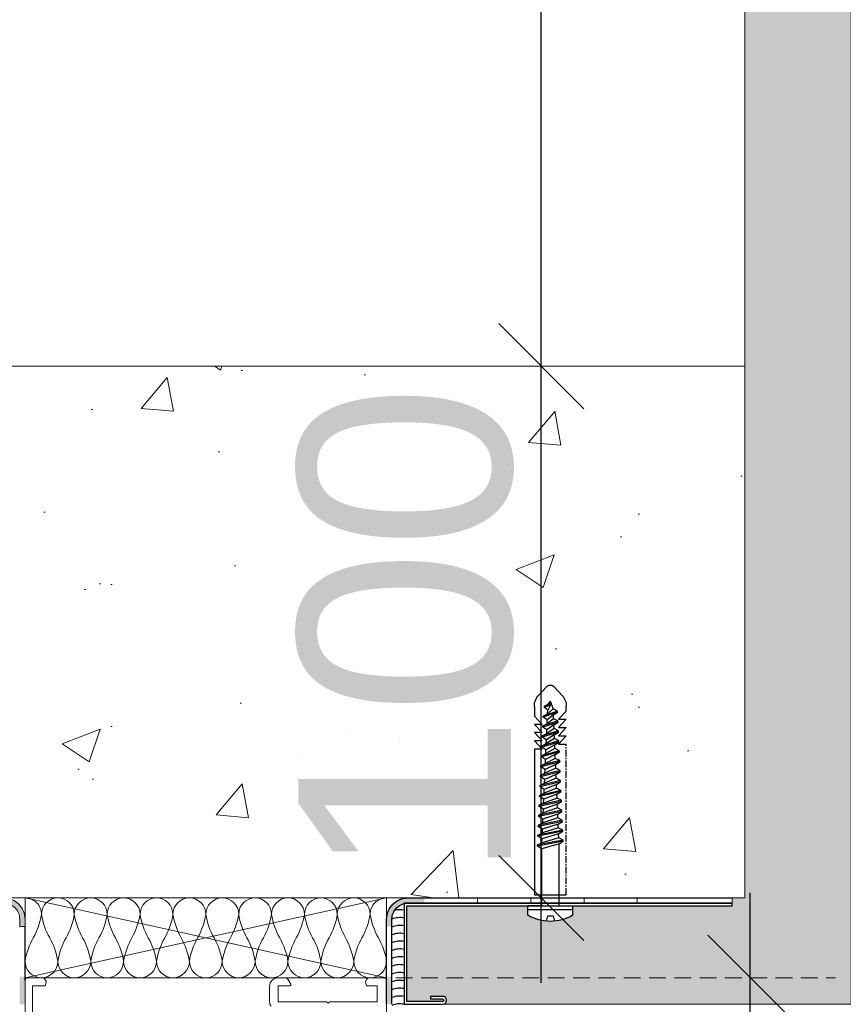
# Model space of a CAD drawing. Header units: millimetres. Extents: x 3652085 to 3778338, y -303702 to -273644.
# Tile 240 of 256: x 3701519 to 3701674, y -284946 to -284761. Entities that reach past the tile are written whole.
import ezdxf

# ---------------------------------------------------------------- set-up
doc = ezdxf.new("R2010")
doc.units = ezdxf.units.MM
doc.header["$PDMODE"] = 34
doc.linetypes.add('CENTER', pattern=[2, 1.25, -0.25, 0.25, -0.25])
doc.linetypes.add('HIDDEN2', pattern=[4.7625, 3.175, -1.5875])
for name, color, linetype, lineweight in [('021 Various', 7, 'Continuous', 5), ('A-Detl-Thin', 150, 'Continuous', 18), ('DIM-03    (HAUSART)', 111, 'Continuous', 5), ('G-Detl-Thin', 151, 'Continuous', 25), ('SLAB    (HAUSART)_Pen_No__2', 8, 'Continuous', 15)]:
    doc.layers.add(name, color=color, linetype=linetype, lineweight=lineweight)
for name, color, linetype in [('1', 7, 'Continuous'), ('ATTACHMT', 7, 'Continuous'), ('FIXINGS', 7, 'Continuous')]:
    doc.layers.add(name, color=color, linetype=linetype)
doc.styles.add('1-20 Eng HA', font='arial.ttf', dxfattribs={"height": 40})
doc.dimstyles.new('1-20 Eng HA', dxfattribs={"dimtxt": 40, "dimasz": 16, "dimexe": 16, "dimexo": 5, "dimgap": 5, "dimtad": 1, "dimdec": 0, "dimlfac": -1, "dimzin": 0, "dimdsep": 46, "dimtxsty": '1-20 Eng HA', "dimblk": 'OBLIQUE', "dimcen": 0.09, "dimdle": 16, "dimclrd": 256, "dimclre": 256, "dimclrt": 256, "dimadec": 0, "dimazin": 0, "dimtfac": 1, "dimtdec": 0, "dimtofl": 0, "dimtmove": 0, "dimatfit": 3, "dimldrblk": 'OBLIQUE', "dimfxl": 1, "dimtolj": 1, "dimtzin": 0, "dimlwe": 0, "dimarcsym": 0})

# ---------------------------------------------------------------- blocks, each defined once
blk = doc.blocks.new('Dubel_1')
at = {"layer": 'FIXINGS', "color": 7}
for p, q in [((1.14, 4.24), (2.9, 4.24)), ((2.23, -4.24), (2.23, 4.24)), ((2.9, 2.04), (2.9, 4.24)), ((2.9, -2.04), (2.9, 2.04)), ((5, -3), (5, 3)), ((15.07, 2.42), (14.13, -2.42)), ((15.3, 2.41), (14.36, -2.41)), ((14.57, 1.63), (15.07, 2.42)), ((15.07, 2.42), (15.3, 2.41)), ((15.3, 2.41), (15.73, 1.58)), ((16.93, 2.34), (16, -2.34)), ((17.16, 2.33), (16.23, -2.33)), ((16.43, 1.55), (16.93, 2.34)), ((16.93, 2.34), (17.16, 2.33)), ((17.16, 2.33), (17.59, 1.5)), ((18.79, 2.26), (17.86, -2.26)), ((19.03, 2.25), (18.09, -2.25)), ((18.3, 1.47), (18.79, 2.26)), ((18.79, 2.26), (19.03, 2.25)), ((19.03, 2.25), (19.46, 1.42)), ((20.66, 2.17), (19.73, -2.17)), ((20.89, 2.16), (19.96, -2.16)), ((20.16, 1.39), (20.66, 2.17)), ((20.66, 2.17), (20.89, 2.16)), ((20.89, 2.16), (21.32, 1.34)), ((22.52, 2.09), (21.59, -2.09)), ((22.76, 2.08), (21.82, -2.08)), ((22.03, 1.31), (22.52, 2.09)), ((22.52, 2.09), (22.76, 2.08)), ((22.76, 2.08), (23.19, 1.26)), ((24.39, 2.01), (23.46, -2.01)), ((24.62, 2), (23.69, -2)), ((23.89, 1.23), (24.39, 2.01)), ((24.39, 2.01), (24.62, 2)), ((24.62, 2), (25.05, 1.18)), ((26.25, 1.93), (25.32, -1.93)), ((26.49, 1.92), (25.55, -1.92)), ((25.76, 1.15), (26.25, 1.93)), ((26.25, 1.93), (26.49, 1.92)), ((26.49, 1.92), (26.92, 1.1)), ((34.89, 3), (33.34, 1.51)), ((33.34, 1.51), (33.34, 3)), ((36.45, 3), (34.89, 1.51)), ((34.89, 1.51), (34.89, 3)), ((38, 3), (36.45, 1.51)), ((36.45, 1.51), (36.45, 3)), ((39.55, 3), (38, 1.51)), ((38, 1.51), (38, 3)), ((42.5, 2.2), (44.09, 0.73)), ((1.07, 0.5), (0.03, 0.75)), ((1.07, -0.5), (1.07, 0.5)), ((2.9, 1.63), (14.57, 1.63)), ((14.57, 1.63), (13.63, -1.63)), ((15.73, 1.58), (14.79, -1.58)), ((16.43, 1.55), (15.5, -1.55)), ((15.73, 1.58), (16.43, 1.55)), ((17.59, 1.5), (16.66, -1.5)), ((18.3, 1.47), (17.36, -1.47)), ((17.59, 1.5), (18.3, 1.47)), ((19.46, 1.42), (18.52, -1.42)), ((20.16, 1.39), (19.23, -1.39)), ((19.46, 1.42), (20.16, 1.39)), ((21.32, 1.34), (20.39, -1.34)), ((22.03, 1.31), (21.09, -1.31)), ((21.32, 1.34), (22.03, 1.31)), ((23.19, 1.26), (22.25, -1.26)), ((23.89, 1.23), (22.96, -1.23)), ((23.19, 1.26), (23.89, 1.23)), ((25.05, 1.18), (24.12, -1.18)), ((25.76, 1.15), (24.82, -1.15)), ((25.05, 1.18), (25.76, 1.15)), ((26.92, 1.1), (25.98, -1.1)), ((27.62, 1.06), (26.69, -1.06)), ((26.92, 1.1), (27.62, 1.06)), ((28.12, 1.85), (27.19, -1.85)), ((28.35, 1.84), (27.42, -1.84)), ((27.62, 1.06), (28.12, 1.85)), ((28.78, 1.01), (27.85, -1.01)), ((28.12, 1.85), (28.35, 1.84)), ((28.35, 1.84), (28.78, 1.01)), ((29.48, 0.98), (28.55, -0.98)), ((28.78, 1.01), (29.48, 0.98)), ((29.98, 1.77), (29.05, -1.77)), ((30.22, 1.76), (29.28, -1.76)), ((29.48, 0.98), (29.98, 1.77)), ((30.65, 0.93), (29.71, -0.93)), ((29.98, 1.77), (30.22, 1.76)), ((30.22, 1.76), (30.65, 0.93)), ((31.35, 0.9), (30.42, -0.9)), ((30.65, 0.93), (31.35, 0.9)), ((31.85, 1.69), (30.92, -1.69)), ((32.08, 1.68), (31.15, -1.68)), ((31.35, 0.9), (31.85, 1.69)), ((32.51, 0.85), (31.58, -0.85)), ((31.85, 1.69), (32.08, 1.68)), ((32.08, 1.68), (32.51, 0.85)), ((33.21, 0.82), (32.28, -0.82)), ((32.51, 0.85), (33.21, 0.82)), ((33.71, 1.6), (32.78, -1.6)), ((33.95, 1.59), (33.01, -1.59)), ((33.21, 0.82), (33.71, 1.6)), ((34.38, 0.77), (33.44, -0.77)), ((33.71, 1.6), (33.95, 1.59)), ((33.95, 1.59), (34.38, 0.77)), ((35.08, 0.74), (34.15, -0.74)), ((34.38, 0.77), (35.08, 0.74)), ((35.58, 1.52), (34.65, -1.52)), ((35.81, 1.51), (34.88, -1.51)), ((35.08, 0.74), (35.58, 1.52)), ((36.24, 0.69), (35.31, -0.69)), ((35.58, 1.52), (35.81, 1.51)), ((35.81, 1.51), (36.24, 0.69)), ((36.94, 0.66), (36.01, -0.66)), ((36.24, 0.69), (36.94, 0.66)), ((37.44, 1.44), (36.51, -1.44)), ((37.68, 1.43), (36.74, -1.43)), ((36.94, 0.66), (37.44, 1.44)), ((38.11, 0.61), (37.17, -0.61)), ((37.44, 1.44), (37.68, 1.43)), ((37.68, 1.43), (38.11, 0.61)), ((38.81, 0.58), (37.88, -0.58)), ((38.11, 0.61), (38.81, 0.58)), ((39.31, 1.36), (38.38, -1.36)), ((39.54, 1.35), (38.61, -1.35)), ((38.81, 0.58), (39.31, 1.36)), ((39.97, 0.53), (39.04, -0.53)), ((39.31, 1.36), (39.54, 1.35)), ((39.54, 1.35), (39.97, 0.53)), ((40.71, 0), (39.74, -0.49)), ((39.97, 0.53), (41.41, 0)), ((40.71, 0), (40.22, -1.12)), ((40.94, 0), (40.46, -1.11)), ((40.94, 0), (40.9, -0.36)), ((40.9, -0.36), (41.41, 0)), ((0.03, -0.75), (1.07, -0.5)), ((2.9, -1.63), (13.63, -1.63)), ((13.63, -1.63), (14.13, -2.42)), ((14.36, -2.41), (14.79, -1.58)), ((14.79, -1.58), (15.5, -1.55)), ((15.5, -1.55), (16, -2.34)), ((16.23, -2.33), (16.66, -1.5)), ((16.66, -1.5), (17.36, -1.47)), ((17.36, -1.47), (17.86, -2.26)), ((18.09, -2.25), (18.52, -1.42)), ((18.52, -1.42), (19.23, -1.39)), ((19.23, -1.39), (19.73, -2.17)), ((19.96, -2.16), (20.39, -1.34)), ((20.39, -1.34), (21.09, -1.31)), ((21.09, -1.31), (21.59, -2.09)), ((21.82, -2.08), (22.25, -1.26)), ((22.25, -1.26), (22.96, -1.23)), ((22.96, -1.23), (23.46, -2.01)), ((23.69, -2), (24.12, -1.18)), ((24.12, -1.18), (24.82, -1.15)), ((24.82, -1.15), (25.32, -1.93)), ((25.55, -1.92), (25.98, -1.1)), ((25.98, -1.1), (26.69, -1.06)), ((26.69, -1.06), (27.19, -1.85)), ((27.19, -1.85), (27.42, -1.84)), ((27.42, -1.84), (27.85, -1.01)), ((27.85, -1.01), (28.55, -0.98)), ((28.55, -0.98), (29.05, -1.77)), ((29.05, -1.77), (29.28, -1.76)), ((29.28, -1.76), (29.71, -0.93)), ((29.71, -0.93), (30.42, -0.9)), ((30.42, -0.9), (30.92, -1.69)), ((30.92, -1.69), (31.15, -1.68)), ((31.15, -1.68), (31.58, -0.85)), ((31.58, -0.85), (32.28, -0.82)), ((32.28, -0.82), (32.78, -1.6)), ((33.94, -3), (32.38, -1.51)), ((32.38, -1.51), (32.38, -3)), ((32.78, -1.6), (33.01, -1.59)), ((33.01, -1.59), (33.44, -0.77)), ((33.44, -0.77), (34.15, -0.74)), ((35.49, -3), (33.94, -1.51)), ((33.94, -1.51), (33.94, -3)), ((34.15, -0.74), (34.65, -1.52)), ((34.65, -1.52), (34.88, -1.51)), ((34.88, -1.51), (35.31, -0.69)), ((35.31, -0.69), (36.01, -0.66)), ((37.04, -3), (35.49, -1.51)), ((35.49, -1.51), (35.49, -3)), ((36.01, -0.66), (36.51, -1.44)), ((36.51, -1.44), (36.74, -1.43)), ((36.74, -1.43), (37.17, -0.61)), ((38.59, -3), (37.04, -1.51)), ((37.04, -1.51), (37.04, -3)), ((37.17, -0.61), (37.88, -0.58)), ((37.88, -0.58), (38.38, -1.36)), ((38.38, -1.36), (38.61, -1.35)), ((38.61, -1.35), (39.04, -0.53)), ((39.04, -0.53), (39.74, -0.49)), ((39.74, -0.49), (40.22, -1.12)), ((40.22, -1.12), (40.46, -1.11)), ((40.46, -1.11), (40.9, -0.36)), ((42.5, -2.2), (44.09, -0.73)), ((2.9, -2.04), (2.9, -4.24)), ((32.38, -3), (5, -3)), ((14.13, -2.42), (14.36, -2.41)), ((16, -2.34), (16.23, -2.33)), ((17.86, -2.26), (18.09, -2.25)), ((19.73, -2.17), (19.96, -2.16)), ((21.59, -2.09), (21.82, -2.08)), ((23.46, -2.01), (23.69, -2)), ((25.32, -1.93), (25.55, -1.92)), ((40.37, -3), (38.59, -3)), ((1.14, -4.24), (2.9, -4.24))]:
    blk.add_line(p, q, dxfattribs=at)
at = {"layer": 'FIXINGS', "color": 7, "linetype": 'CENTER'}
for p, q in [((5, 3), (33.34, 3)), ((39.55, 3), (40.46, 3))]:
    blk.add_line(p, q, dxfattribs=at)
at = {"layer": 'FIXINGS', "color": 7}
for centre, radius, start, end in [((8.46, 0), 8.46, 149.9384, 210.0616), ((40.46, 0), 3, 47.3071, 89.9854), ((43.41, 0), 1, 312.6929, 47.3071), ((40.46, 0), 3, 268.1701, 314.2616)]:
    blk.add_arc(centre, radius, start, end, dxfattribs=at)
blk = doc.blocks.new('_Oblique')
at = {"color": 0, "linetype": 'ByBlock', "lineweight": -2}
blk.add_line((-0.5, -0.5), (0.5, 0.5), dxfattribs=at)
blk = doc.blocks.new('*D486')
at = {"layer": 'Defpoints', "color": 0, "lineweight": 0, "transparency": 16777216}
for p in [(3701588.3, -284826.42, -360000), (3701617.39, -284826.42), (3701588.3, -284926.42, -165606.35)]:
    blk.add_point(p, dxfattribs=at)
at = {"layer": 'DIM-03    (HAUSART)', "lineweight": -2, "transparency": 16777216}
blk.add_line((3701617.39, -284942.42), (3701617.39, -284810.42), dxfattribs=at)
at = {"layer": 'DIM-03    (HAUSART)', "linetype": 'HIDDEN2', "lineweight": 0, "transparency": 16777216}
for p, q in [((3701593.3, -284826.42), (3701633.39, -284826.42)), ((3701593.3, -284926.42), (3701633.39, -284926.42))]:
    blk.add_line(p, q, dxfattribs=at)
at = {"layer": 'DIM-03    (HAUSART)', "lineweight": -2, "transparency": 16777216, "xscale": 16, "yscale": 16, "zscale": 16}
for p, rotation in [((3701617.39, -284826.42), 90), ((3701617.39, -284926.42), 270)]:
    blk.add_blockref('_Oblique', p, dxfattribs=dict(at, rotation=rotation))
at = {"layer": 'DIM-03    (HAUSART)', "lineweight": 0, "transparency": 16777216, "insert": (3701591.96, -284876.42), "char_height": 40, "attachment_point": 5, "rotation": 90, "style": '1-20 Eng HA'}
blk.add_mtext('\\A1;100', dxfattribs=at)
blk = doc.blocks.new('*D487')
at = {"layer": 'Defpoints', "color": 0, "lineweight": 0, "transparency": 16777216}
for p in [(3701585.02, -284941.44, -165606.35), (3701656.69, -284941.44), (3701585.65, -287221.42, -180000)]:
    blk.add_point(p, dxfattribs=at)
at = {"layer": 'DIM-03    (HAUSART)', "lineweight": -2, "transparency": 16777216}
blk.add_line((3701656.69, -287237.42), (3701656.69, -284925.44), dxfattribs=at)
at = {"layer": 'DIM-03    (HAUSART)', "linetype": 'HIDDEN2', "lineweight": 0, "transparency": 16777216}
for p, q in [((3701590.02, -284941.44), (3701672.69, -284941.44)), ((3701590.65, -287221.42), (3701672.69, -287221.42))]:
    blk.add_line(p, q, dxfattribs=at)
at = {"layer": 'DIM-03    (HAUSART)', "lineweight": -2, "transparency": 16777216, "xscale": 16, "yscale": 16, "zscale": 16}
for p, rotation in [((3701656.69, -284941.44), 90), ((3701656.69, -287221.42), 270)]:
    blk.add_blockref('_Oblique', p, dxfattribs=dict(at, rotation=rotation))
at = {"layer": 'DIM-03    (HAUSART)', "lineweight": 0, "transparency": 16777216, "insert": (3701631.27, -286081.43), "char_height": 40, "attachment_point": 5, "rotation": 90, "style": '1-20 Eng HA'}
blk.add_mtext('\\A1;2280', dxfattribs=at)
blk = doc.blocks.new('*D457')
at = {"layer": 'Defpoints', "color": 0, "lineweight": 0, "transparency": 16777216}
for p in [(3701599.3, -284506.43, -180000), (3701617.39, -284506.43), (3701599.3, -284826.42)]:
    blk.add_point(p, dxfattribs=at)
at = {"layer": 'DIM-03    (HAUSART)', "lineweight": -2, "transparency": 16777216}
blk.add_line((3701617.39, -284842.42), (3701617.39, -284490.43), dxfattribs=at)
at = {"layer": 'DIM-03    (HAUSART)', "linetype": 'HIDDEN2', "lineweight": 0, "transparency": 16777216}
for p, q in [((3701604.3, -284506.43), (3701633.39, -284506.43)), ((3701604.3, -284826.42), (3701633.39, -284826.42))]:
    blk.add_line(p, q, dxfattribs=at)
at = {"layer": 'DIM-03    (HAUSART)', "lineweight": -2, "transparency": 16777216, "xscale": 16, "yscale": 16, "zscale": 16}
for p, rotation in [((3701617.39, -284506.43), 90), ((3701617.39, -284826.42), 270)]:
    blk.add_blockref('_Oblique', p, dxfattribs=dict(at, rotation=rotation))
at = {"layer": 'DIM-03    (HAUSART)', "lineweight": 0, "transparency": 16777216, "insert": (3701591.95, -284613.94), "char_height": 40, "attachment_point": 5, "rotation": 90, "style": '1-20 Eng HA'}
blk.add_mtext('\\A1;320', dxfattribs=at)

msp = doc.modelspace()

# ---------------------------------------------------------------- hatches: boundary and pattern name
at = {"layer": '021 Various'}
h = msp.add_hatch(dxfattribs=at)
h.set_pattern_fill('SITEWORK_SAND', color=256, scale=10, style=0, pattern_type=2)
h.set_pattern_definition([(37.5, (-10144840.43, 2192290.282), (-0.62993358, 19.26823769), [0, -15.2, 0, -17, 0, -16.25]), (7.5, (-10144840.43, 2192290.282), (17.697767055, 28.22146065), [0, -8.2, 0, -13.7, 0, -5.25]), (327.5, (-10144852.73, 2192290.282), (31.141418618, 0.056590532), [0, -5, 0, -18, 0, -23.5]), (317.5, (-10144852.73, 2192290.282), (30.061266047, 8.776755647), [0, -2.5, 0, -11.8, 0, -13.5])])
h.paths.add_polyline_path([(3701623.33, -284927.93), (3701623.33, -284929.69, -0.268526), (3701614.86, -284929.69), (3701614.86, -284927.93), (3701592.08, -284927.93), (3701592.08, -284945.93), (3701598.83, -284945.93, 1), (3701598.83, -284945.43), (3701596.58, -284945.43), (3701596.58, -284944.93), (3701598.83, -284944.93, -1), (3701598.83, -284946.42), (3701675.67, -284946.42), (3701675.67, -284526.43), (3701830.31, -284526.43), (3701875.67, -284526.43), (3701875.67, -284526.43), (3701875.67, -284526.43), (3701875.67, -284526.43), (3701875.67, -284246.4), (3701951.63, -284246.4), (3701951.63, -284226.4), (3701855.67, -284226.4), (3701855.67, -284506.42), (3701830.31, -284506.43), (3701655.67, -284506.43), (3701655.67, -284926.42), (3701653.3, -284926.42), (3701653.3, -284927.93)])
at = {"layer": 'ATTACHMT', "linetype": 'Continuous', "lineweight": -3}
h = msp.add_hatch(color=7, dxfattribs=at)
edge = h.paths.add_edge_path()
edge.add_line((3701520.3, -284931.8), (3701519.3, -284931.8))
edge.add_line((3701519.3, -284931.8), (3701519.3, -284930.42))
edge.add_arc((3701516.3, -284930.42), 3, 360, 450)
edge.add_line((3701516.3, -284927.42), (3701513.18, -284927.42))
edge.add_line((3701513.18, -284927.42), (3701513.18, -284926.42))
edge.add_line((3701513.18, -284926.42), (3701516.3, -284926.42))
edge.add_arc((3701516.3, -284930.42), 4, 360, 450, ccw=False)
edge.add_line((3701520.3, -284930.42), (3701520.3, -284931.8))
for points in [[(3701588.3, -284931.8), (3701589.3, -284931.8), (3701589.3, -284930.42, -0.414214), (3701592.3, -284927.42), (3701595.42, -284927.42), (3701595.42, -284926.42), (3701592.3, -284926.42, 0.414214), (3701588.3, -284930.42)], [(3701520.3, -284941.24), (3701519.3, -284941.24), (3701519.3, -284946.43), (3701520.3, -284946.43)], [(3701588.3, -284941.25), (3701589.3, -284941.25), (3701589.3, -284946.42), (3701588.3, -284946.42)]]:
    msp.add_hatch(color=7, dxfattribs=at).paths.add_polyline_path(points)
at = {"layer": 'SLAB    (HAUSART)_Pen_No__2', "lineweight": 15}
h = msp.add_hatch(dxfattribs=at)
h.set_pattern_fill('AR-CONC', color=0, scale=0.4)
h.set_pattern_definition([(50, (3701687.826, -284847.185), (72.874, -6.376), [7.62, -83.82]), (355, (3701687.826, -284847.185), (-14.097, 76.423), [6.096, -67.056]), (100.45, (3701693.9, -284847.716), (58.776, 70.047), [6.476, -71.236]), (46.184, (3701687.83, -284826.865), (108.432, -16.817), [11.43, -125.73]), (96.636, (3701696.86, -284828.27), (94.96, 98.97), [9.714, -106.854]), (351.184, (3701687.83, -284826.86), (94.96, 98.97), [9.144, -100.584]), (21, (3701697.986, -284831.945), (60.646, -40.906), [7.62, -83.82]), (326, (3701697.986, -284831.945), (24.72, 73.675), [6.096, -67.056]), (71.45, (3701703.04, -284835.35), (85.367, 32.77), [6.476, -71.236]), (37.5, (3701687.826, -284847.185), (1.2354, 33.822), [0, -66.2432, 0, -68.072, 0, -67.31]), (7.5, (3701687.826, -284847.185), (26.728, 40.072), [0, -38.811, 0, -64.719, 0, -25.654]), (327.5, (3701665.17, -284847.185), (54.2362, -2.2915), [0, -25.4, 0, -79.248, 0, -105.156]), (317.5, (3701655.01, -284847.185), (59.252, 10.171), [0, -33.02, 0, -52.629, 0, -74.676])])
h.paths.add_polyline_path([(3701455.67, -284826.42), (3701455.67, -284926.42), (3701655.67, -284926.42), (3701655.67, -284826.42)])

# ---------------------------------------------------------------- linework, layer by layer
at = {"lineweight": 0, "elevation": -180000}
msp.add_lwpolyline([(3701520.3, -284931.8), (3701519.3, -284931.8), (3701519.3, -284930.42, 0.414214), (3701516.3, -284927.42), (3701513.18, -284927.42), (3701513.18, -284926.42), (3701516.3, -284926.42, -0.414214), (3701520.3, -284930.42), (3701520.3, -284931.8)], format="xyb", close=True, dxfattribs=at)
at = {"lineweight": 0, "elevation": -165606.35}
for points in [[(3701615.42, -284927.42), (3701615.42, -284926.42), (3701605.42, -284926.42), (3701605.42, -284927.42), (3701615.42, -284927.42)], [(3701635.42, -284927.42), (3701635.42, -284926.42), (3701625.42, -284926.42), (3701625.42, -284927.42), (3701635.42, -284927.42)]]:
    msp.add_lwpolyline(points, close=True, dxfattribs=at)
for points in [[(3701521.7, -284949.93), (3701521.7, -284942.93), (3701524.11, -284942.93), (3701524.29, -284942.26, 0.198674), (3701524.27, -284942.1), (3701524.03, -284941.68, 0.267999), (3701523.59, -284941.43), (3701520.8, -284941.43, 0.414214), (3701520.3, -284941.93), (3701520.3, -284941.93), (3701520.3, -285004.93, 0.414214)], [(3701588.3, -284979.94), (3701588.3, -284941.94, 0.198913), (3701588.15, -284941.59, 0.198913), (3701587.8, -284941.44), (3701585.02, -284941.44, 0.267858), (3701584.59, -284941.69), (3701584.34, -284942.12, 0.198991), (3701584.32, -284942.27), (3701584.5, -284942.94), (3701586.5, -284942.94), (3701586.5, -284945.94), (3701577.6, -284945.94), (3701577.3, -284946.24), (3701577, -284945.94), (3701567.9, -284945.94), (3701567.9, -284942.95), (3701570.1, -284942.95, 0.57735), (3701570.27, -284942.65), (3701569.72, -284941.7, 0.267946), (3701569.29, -284941.45), (3701567.9, -284941.45, 0.413824), (3701566.3, -284943.04), (3701566.3, -284945.94, 0.146116), (3701566.56, -284946.81, 0.186234)]]:
    msp.add_lwpolyline(points, format="xyb", dxfattribs=at)
at = {"layer": '021 Various', "elevation": -165606.35}
msp.add_lwpolyline([(3701623.33, -284927.93), (3701623.33, -284929.69, -0.268526), (3701614.86, -284929.69), (3701614.86, -284927.93), (3701592.08, -284927.93), (3701592.08, -284945.93), (3701598.83, -284945.93, 1), (3701598.83, -284945.43), (3701596.58, -284945.43), (3701596.58, -284944.93), (3701598.83, -284944.93, -1), (3701598.83, -284946.42), (3701675.67, -284946.42), (3701675.67, -284526.43), (3701875.67, -284526.43), (3701875.67, -284246.4), (3701951.63, -284246.4), (3701951.63, -284226.4), (3701855.67, -284226.4), (3701855.67, -284506.43), (3701655.67, -284506.43), (3701655.67, -284926.42), (3701653.3, -284926.42), (3701653.3, -284927.93)], format="xyb", close=True, dxfattribs=at)
at = {"layer": '021 Various', "elevation": -360000}
msp.add_lwpolyline([(3701455.67, -284826.42), (3701455.67, -284926.42), (3701655.67, -284926.42), (3701655.67, -284826.42)], close=True, dxfattribs=at)
at = {"layer": '1', "linetype": 'Continuous', "lineweight": 0, "elevation": -165606.35}
msp.add_lwpolyline([(3701588.3, -284926.43), (3701588.3, -284944.74)], dxfattribs=at)
at = {"layer": 'A-Detl-Thin', "color": 3, "lineweight": 0, "elevation": -165606.35}
msp.add_lwpolyline([(3701588.3, -284926.42, 0.414214), (3701585.21, -284929.52, 0.088209), (3701586.75, -284933.92, -0.088209), (3701588.3, -284938.33, -1), (3701582.12, -284938.33, -0.088209), (3701583.66, -284933.92, 0.088209), (3701585.21, -284929.52, 1), (3701579.03, -284929.52, 0.088209), (3701580.57, -284933.92, -0.088209), (3701582.12, -284938.33, -1), (3701575.94, -284938.33, -0.088209), (3701577.48, -284933.92, 0.088209), (3701579.03, -284929.52, 1), (3701572.84, -284929.52, 0.088209), (3701574.39, -284933.92, -0.088209), (3701575.94, -284938.33, -1), (3701569.75, -284938.33, -0.088209), (3701571.3, -284933.92, 0.088209), (3701572.84, -284929.52, 1), (3701566.66, -284929.52, 0.088209), (3701568.21, -284933.92, -0.088209), (3701569.75, -284938.33, -1), (3701563.57, -284938.33, -0.088209), (3701565.12, -284933.92, 0.088209), (3701566.66, -284929.52, 1), (3701560.48, -284929.52, 0.088209), (3701562.03, -284933.92, -0.088209), (3701563.57, -284938.33, -1), (3701557.39, -284938.33, -0.088209), (3701558.94, -284933.92, 0.088209), (3701560.48, -284929.52, 1), (3701554.3, -284929.52, 0.088209), (3701555.84, -284933.92, -0.088209), (3701557.39, -284938.33, -1), (3701551.21, -284938.33, -0.088209), (3701552.75, -284933.92, 0.088209), (3701554.3, -284929.52, 1), (3701548.12, -284929.52, 0.088209), (3701549.66, -284933.92, -0.088209), (3701551.21, -284938.33, -1), (3701545.03, -284938.33, -0.088209), (3701546.57, -284933.92, 0.088209), (3701548.12, -284929.52, 1), (3701541.94, -284929.52, 0.088209), (3701543.48, -284933.92, -0.088209), (3701545.03, -284938.33, -1), (3701538.84, -284938.33, -0.088209), (3701540.39, -284933.92, 0.088209), (3701541.94, -284929.52, 1), (3701535.75, -284929.52, 0.088209), (3701537.3, -284933.92, -0.088209), (3701538.84, -284938.33, -1), (3701532.66, -284938.33, -0.088209), (3701534.21, -284933.92, 0.088209), (3701535.75, -284929.52, 1), (3701529.57, -284929.52, 0.088209), (3701531.12, -284933.92, -0.088209), (3701532.66, -284938.33, -1), (3701526.48, -284938.33, -0.088209), (3701528.03, -284933.92, 0.088209), (3701529.57, -284929.52, 1), (3701523.39, -284929.52, 0.088209), (3701524.94, -284933.92, -0.088209), (3701526.48, -284938.33, -1), (3701520.3, -284938.33, -0.088209), (3701521.84, -284933.92, 0.088209), (3701523.39, -284929.52, 0.414214), (3701520.3, -284926.42)], format="xyb", dxfattribs=at)
at = {"layer": 'ATTACHMT', "color": 7, "linetype": 'Continuous', "lineweight": -3}
msp.add_line((3701520.3, -284941.92, -180000), (3701520.3, -284931.8, -180000), dxfattribs=at)
at = {"layer": 'ATTACHMT', "color": 7, "linetype": 'Continuous', "lineweight": -3, "elevation": -165606.35}
for points in [[(3701588.3, -284946.42), (3701588.3, -284930.42, -0.414214), (3701592.3, -284926.42), (3701653.3, -284926.42)], [(3701589.3, -284946.42), (3701589.3, -284930.42, -0.414214), (3701592.3, -284927.42), (3701653.3, -284927.42)]]:
    msp.add_lwpolyline(points, format="xyb", dxfattribs=at)
msp.add_lwpolyline([(3701598.83, -284945.43, -1), (3701598.83, -284945.93), (3701592.08, -284945.93), (3701592.08, -284927.93), (3701653.3, -284927.93), (3701653.3, -284927.42), (3701591.58, -284927.42), (3701591.58, -284946.42), (3701598.83, -284946.42, 1), (3701598.83, -284944.93), (3701596.58, -284944.93), (3701596.58, -284945.43)], format="xyb", close=True, dxfattribs=at)
at = {"layer": 'ATTACHMT', "color": 3}
for centre, end in [((3701590.8, -284932.51, -165606.35), 105.1468), ((3701590.8, -284933.98, -165606.35), 112.8456), ((3701590.8, -284935.46, -165606.35), 112.8456), ((3701590.8, -284936.93, -165606.35), 112.8456), ((3701590.8, -284938.41, -165606.35), 112.8456), ((3701590.8, -284939.88, -165606.35), 112.8456), ((3701590.8, -284941.36, -165606.35), 112.8456), ((3701590.8, -284942.83, -165606.35), 112.8456), ((3701590.8, -284944.31, -165606.35), 112.8456), ((3701590.8, -284945.78, -165606.35), 112.8456), ((3701590.8, -284947.26, -165606.35), 112.8456), ((3701590.8, -284948.73, -165606.35), 112.8456), ((3701590.8, -284950.21, -165606.35), 112.8456)]:
    msp.add_arc(centre, 3.86, 78.35, end, dxfattribs=at)
at = {"layer": 'G-Detl-Thin', "color": 2, "lineweight": 0}
for p, q in [((3701588.3, -284926.42, -165606.35), (3701520.3, -284941.43, -165606.35)), ((3701520.3, -284926.42, -165606.35), (3701588.3, -284941.43, -165606.35))]:
    msp.add_line(p, q, dxfattribs=at)
at = {"layer": 'G-Detl-Thin', "color": 2, "lineweight": 0, "elevation": -165606.35}
msp.add_lwpolyline([(3701588.3, -284926.42), (3701588.3, -284941.43), (3701520.3, -284941.43), (3701520.3, -284926.42), (3701588.3, -284926.42)], close=True, dxfattribs=at)

# ---------------------------------------------------------------- block references
at = {"xscale": -1, "rotation": 270}
msp.add_blockref('Dubel_1', (3701619.09, -284930.83, -165606.35), dxfattribs=at)

# ---------------------------------------------------------------- dimensions: what is measured, and where the dimension line sits
at = {"layer": 'DIM-03    (HAUSART)', "lineweight": 0}
dim = msp.add_linear_dim(base=(3701617.39, -284506.43), p1=(3701599.3, -284826.42), p2=(3701599.3, -284506.43, -180000), angle=90, dimstyle='1-20 Eng HA', dxfattribs=at)
dim.commit()
dim.dimension.update_dxf_attribs({"geometry": '*D457', "text_midpoint": (3701617.39, -284613.94), "dimtype": 160})
for base, p1, p2, picture, middle in [((3701617.39, -284826.42), (3701588.3, -284926.42, -165606.35), (3701588.3, -284826.42, -360000), '*D486', (3701591.96, -284876.42)), ((3701656.69, -284941.44), (3701585.65, -287221.42, -180000), (3701585.02, -284941.44, -165606.35), '*D487', (3701631.27, -286081.43))]:
    dim = msp.add_linear_dim(base=base, p1=p1, p2=p2, angle=90, dimstyle='1-20 Eng HA', dxfattribs=at)
    dim.commit()
    dim.dimension.update_dxf_attribs({"geometry": picture, "text_midpoint": middle})

doc.saveas('drawing.dxf')
